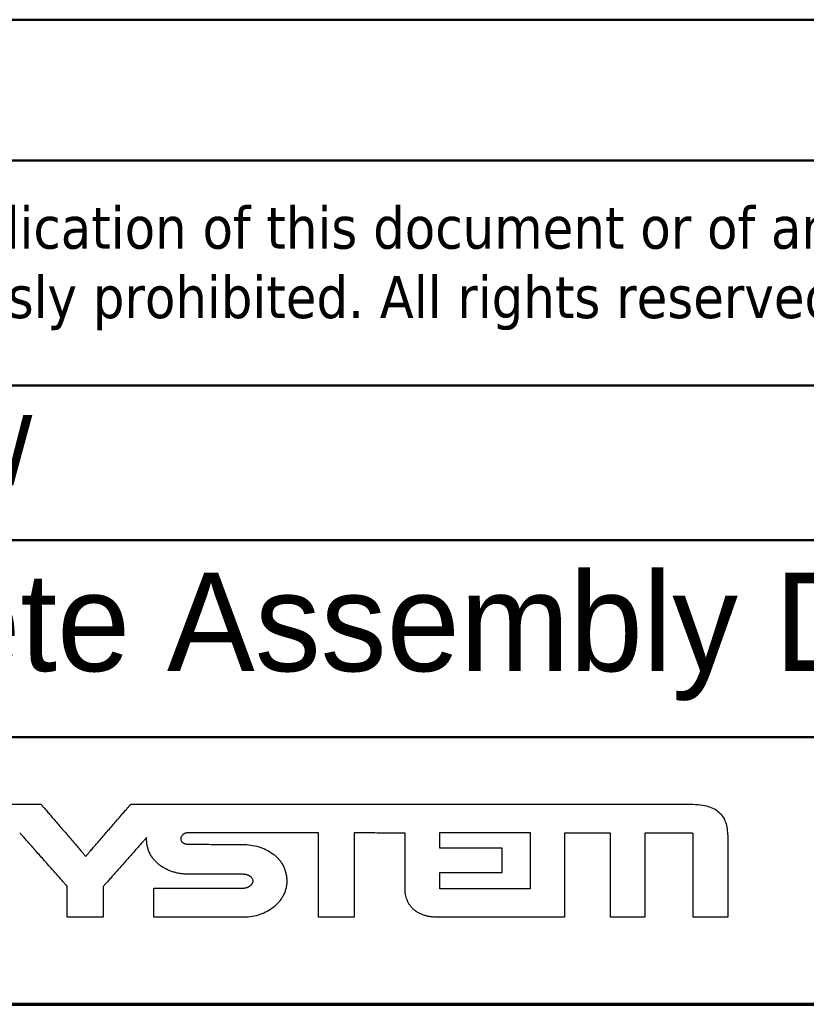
# Model space of a CAD drawing. Header units: millimetres. Extents: x -8 to 1688, y -8 to 1196.
# Tile 7 of 12: x 1272 to 1384, y 32 to 172. Entities that reach past the tile are written whole.
import ezdxf
from ezdxf.enums import TextEntityAlignment as Align

# ---------------------------------------------------------------- set-up
doc = ezdxf.new("R2010")
doc.units = ezdxf.units.MM
doc.header["$LTSCALE"] = 4
for name, color, linetype, lineweight in [('Bordo (ISO)', 7, 'Continuous', 70), ('Geometria schizzo (ISO)', 7, 'Continuous', 25), ('Titolo (ISO)', 7, 'Continuous', 50)]:
    doc.layers.add(name, color=color, linetype=linetype, lineweight=lineweight)
doc.styles.add('Stile testo106', font='tahoma.ttf')
doc.styles.add('Stile testo39', font='tahoma.ttf')
doc.styles.add('Stile testo96', font='txt')
doc.styles.add('Stile testo97', font='txt')
doc.styles.add('Testo nota (ISO)', font='tahoma.ttf')

# ---------------------------------------------------------------- blocks, each defined once
blk = doc.blocks.new('Bordi adel')
at = {"layer": 'Bordo (ISO)'}
blk.add_line((8, 8), (412, 8), dxfattribs=at)
blk = doc.blocks.new('Cartigli ADEL system')
at = {"layer": 'Geometria schizzo (ISO)'}
for p, q in [((143.432, 99.447), (143.432, 99.967)), ((143.474, 99.997), (146.641, 99.997)), ((146.641, 99.997), (146.641, 97.991)), ((145.644, 99.447), (143.432, 99.447)), ((145.644, 98.58), (145.644, 99.447)), ((143.433, 98.58), (145.644, 98.58)), ((146.641, 97.991), (143.548, 97.991))]:
    blk.add_line(p, q, dxfattribs=at)
for points, knots in [([(127.616, 101.004), (127.617, 101.004), (127.623, 101.004), (127.635, 101.004), (127.655, 101.004), (127.682, 101.004), (127.716, 101.004), (127.755, 101.004), (127.8, 101.004), (127.87, 101.004), (127.966, 101.004), (128.137, 101.004), (128.362, 101.004), (128.586, 101.004), (128.757, 101.004), (128.854, 101.004), (128.923, 101.004), (128.968, 101.004), (129.008, 101.004), (129.041, 101.004), (129.068, 101.004), (129.088, 101.004), (129.101, 101.004), (129.106, 101.004), (129.108, 101.004)], [-0.149167, -0.149167, -0.149167, -0.149167, -0.1487391, -0.1474918, -0.1454797, -0.1427575, -0.1393798, -0.1354011, -0.1308762, -0.1258597, -0.1145702, -0.1019697, -0.0745835, -0.0471974, -0.0345968, -0.0233074, -0.0182908, -0.0137659, -0.0097873, -0.0064095, -0.0036873, -0.0016752, -0.0004279, 0, 0, 0, 0]), ([(129.108, 101.004), (129.108, 101.004), (129.108, 101.004), (129.11, 101.004), (129.112, 101.004), (129.114, 101.004), (129.118, 101.004), (129.122, 101.004), (129.127, 101.004), (129.134, 101.004), (129.144, 101.004), (129.162, 101.004), (129.185, 101.004), (129.209, 101.004), (129.227, 101.004), (129.237, 101.004), (129.244, 101.004), (129.249, 101.004), (129.253, 101.004), (129.256, 101.004), (129.259, 101.004), (129.261, 101.004), (129.263, 101.004), (129.263, 101.004), (129.263, 101.004)], [-0.01558542, -0.01558542, -0.01558542, -0.01558542, -0.01554072, -0.01541039, -0.01520016, -0.01491574, -0.01456282, -0.01414712, -0.01367435, -0.0131502, -0.01197064, -0.0106541, -0.00779271, -0.00493133, -0.00361478, -0.00243522, -0.00191108, -0.0014383, -0.0010226, -0.00066969, -0.00038526, -0.00017503, -0.00004471, 0, 0, 0, 0]), ([(129.263, 101.004), (129.265, 101.002), (129.271, 100.995), (129.284, 100.98), (129.305, 100.955), (129.334, 100.922), (129.37, 100.88), (129.412, 100.831), (129.461, 100.775), (129.535, 100.689), (129.638, 100.569), (129.82, 100.357), (130.06, 100.078), (130.3, 99.799), (130.483, 99.587), (130.586, 99.467), (130.66, 99.381), (130.708, 99.325), (130.75, 99.276), (130.786, 99.234), (130.815, 99.201), (130.836, 99.176), (130.849, 99.161), (130.855, 99.154), (130.857, 99.152)], [-0.2443164, -0.2443164, -0.2443164, -0.2443164, -0.2436156, -0.2415726, -0.2382771, -0.2338185, -0.2282861, -0.2217696, -0.2143584, -0.206142, -0.1876512, -0.1670132, -0.1221582, -0.0773032, -0.0566652, -0.0381744, -0.029958, -0.0225468, -0.0160303, -0.010498, -0.0060393, -0.0027438, -0.0007009, 0, 0, 0, 0]), ([(130.857, 99.152), (130.859, 99.154), (130.865, 99.161), (130.878, 99.176), (130.899, 99.201), (130.928, 99.234), (130.964, 99.276), (131.007, 99.325), (131.055, 99.381), (131.13, 99.467), (131.233, 99.587), (131.417, 99.799), (131.658, 100.078), (131.899, 100.357), (132.083, 100.569), (132.186, 100.689), (132.261, 100.775), (132.309, 100.831), (132.352, 100.88), (132.388, 100.922), (132.417, 100.955), (132.439, 100.98), (132.452, 100.995), (132.458, 101.002), (132.459, 101.004)], [-0.2448854, -0.2448854, -0.2448854, -0.2448854, -0.2441829, -0.2421352, -0.238832, -0.2343629, -0.2288177, -0.2222861, -0.2148576, -0.206622, -0.1880882, -0.1674021, -0.1224427, -0.0774833, -0.0567971, -0.0382633, -0.0300278, -0.0225993, -0.0160676, -0.0105224, -0.0060534, -0.0027502, -0.0007025, 0, 0, 0, 0]), ([(132.459, 101.004), (132.464, 101.004), (132.482, 101.004), (132.523, 101.004), (132.588, 101.004), (132.677, 101.004), (132.788, 101.004), (132.918, 101.004), (133.066, 101.004), (133.295, 101.004), (133.612, 101.004), (134.174, 101.004), (134.913, 101.004), (135.651, 101.004), (136.214, 101.004), (136.531, 101.004), (136.759, 101.004), (136.907, 101.004), (137.038, 101.004), (137.148, 101.004), (137.237, 101.004), (137.303, 101.004), (137.343, 101.004), (137.361, 101.004), (137.366, 101.004)], [-0.4906746, -0.4906746, -0.4906746, -0.4906746, -0.4892671, -0.4851641, -0.4785455, -0.469591, -0.4584801, -0.4453927, -0.4305083, -0.4140067, -0.3768707, -0.3354221, -0.2453373, -0.1552525, -0.1138039, -0.0766679, -0.0601663, -0.045282, -0.0321945, -0.0210837, -0.0121291, -0.0055105, -0.0014076, 0, 0, 0, 0]), ([(137.366, 101.004), (137.38, 101.004), (137.436, 101.004), (137.56, 101.004), (137.76, 101.004), (138.032, 101.004), (138.369, 101.004), (138.935, 101.004), (139.765, 101.004), (140.885, 101.004), (142.601, 101.004), (144.857, 101.004), (147.112, 101.004), (148.829, 101.004), (149.948, 101.004), (150.778, 101.004), (151.344, 101.004), (151.681, 101.004), (151.953, 101.004), (152.153, 101.004), (152.277, 101.004), (152.449, 101.004), (152.678, 100.994), (152.971, 100.935), (153.208, 100.836), (153.392, 100.695), (153.524, 100.517), (153.644, 100.225), (153.655, 99.982), (153.663, 99.813)], [-1.703172, -1.703172, -1.703172, -1.703172, -1.698874, -1.686347, -1.66614, -1.6388, -1.604877, -1.564919, -1.469093, -1.355711, -1.229162, -0.954119, -0.679077, -0.552528, -0.439146, -0.34332, -0.303362, -0.269439, -0.242099, -0.221891, -0.209364, -0.205067, -0.170133, -0.140863, -0.115917, -0.093655, -0.07228, -0.050187, 0, 0, 0, 0]), ([(130.197, 98.084), (130.195, 98.086), (130.189, 98.093), (130.175, 98.109), (130.153, 98.135), (130.122, 98.169), (130.084, 98.212), (130.039, 98.263), (129.988, 98.32), (129.91, 98.409), (129.801, 98.532), (129.608, 98.751), (129.354, 99.038), (129.1, 99.325), (128.907, 99.544), (128.798, 99.667), (128.719, 99.756), (128.668, 99.813), (128.624, 99.864), (128.586, 99.907), (128.555, 99.942), (128.533, 99.967), (128.519, 99.983), (128.512, 99.99), (128.511, 99.992)], [-0.2545855, -0.2545855, -0.2545855, -0.2545855, -0.2538552, -0.2517264, -0.2482924, -0.2436463, -0.2378815, -0.2310911, -0.2233683, -0.2148065, -0.1955386, -0.1740331, -0.1272928, -0.0805524, -0.0590469, -0.039779, -0.0312172, -0.0234945, -0.0167041, -0.0109392, -0.0062932, -0.0028591, -0.0007303, 0, 0, 0, 0]), ([(133.017, 99.819), (133.015, 99.817), (133.009, 99.811), (132.997, 99.797), (132.976, 99.773), (132.948, 99.742), (132.913, 99.702), (132.872, 99.656), (132.825, 99.603), (132.754, 99.522), (132.654, 99.409), (132.477, 99.209), (132.244, 98.947), (132.012, 98.684), (131.835, 98.484), (131.735, 98.371), (131.663, 98.29), (131.616, 98.237), (131.575, 98.191), (131.54, 98.152), (131.512, 98.12), (131.492, 98.097), (131.479, 98.082), (131.473, 98.076), (131.472, 98.074)], [-0.2330608, -0.2330608, -0.2330608, -0.2330608, -0.2323923, -0.2304435, -0.2272998, -0.2230465, -0.2177691, -0.2115528, -0.204483, -0.1966451, -0.1790062, -0.1593189, -0.1165304, -0.0737419, -0.0540546, -0.0364158, -0.0285778, -0.0215081, -0.0152918, -0.0100143, -0.0057611, -0.0026174, -0.0006686, 0, 0, 0, 0]), ([(133.016, 99.78), (133.016, 99.781), (133.016, 99.781), (133.016, 99.781), (133.016, 99.781), (133.016, 99.782), (133.016, 99.783), (133.016, 99.784), (133.016, 99.785), (133.016, 99.787), (133.016, 99.79), (133.016, 99.794), (133.016, 99.8), (133.016, 99.806), (133.016, 99.81), (133.016, 99.813), (133.017, 99.814), (133.017, 99.815), (133.017, 99.817), (133.017, 99.817), (133.017, 99.818), (133.017, 99.819), (133.017, 99.819), (133.017, 99.819), (133.017, 99.819)], [-0.003863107, -0.003863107, -0.003863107, -0.003863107, -0.003852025, -0.003819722, -0.003767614, -0.003697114, -0.003609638, -0.0035066, -0.003389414, -0.003259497, -0.002967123, -0.002640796, -0.001931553, -0.001222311, -0.000895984, -0.00060361, -0.000473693, -0.000356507, -0.000253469, -0.000165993, -0.000095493, -0.000043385, -0.000011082, 0, 0, 0, 0]), ([(134.522, 98.513), (134.476, 98.514), (134.383, 98.516), (134.244, 98.532), (134.107, 98.557), (133.974, 98.592), (133.844, 98.637), (133.719, 98.692), (133.601, 98.757), (133.49, 98.831), (133.388, 98.916), (133.295, 99.011), (133.213, 99.115), (133.144, 99.229), (133.088, 99.353), (133.047, 99.487), (133.021, 99.631), (133.018, 99.73), (133.016, 99.78)], [-0.2198131, -0.2198131, -0.2198131, -0.2198131, -0.2058869, -0.1919501, -0.178044, -0.1642064, -0.1504692, -0.1368556, -0.123377, -0.1100293, -0.0967895, -0.0836122, -0.0704263, -0.0571334, -0.0436068, -0.0296942, -0.0152217, 0, 0, 0, 0]), ([(134.529, 99.992), (134.516, 99.992), (134.492, 99.991), (134.456, 99.987), (134.423, 99.98), (134.393, 99.97), (134.366, 99.959), (134.341, 99.946), (134.319, 99.931), (134.3, 99.915), (134.283, 99.898), (134.264, 99.875), (134.246, 99.844), (134.233, 99.807), (134.228, 99.772), (134.232, 99.74), (134.243, 99.71), (134.259, 99.684), (134.276, 99.664), (134.292, 99.649), (134.311, 99.635), (134.333, 99.622), (134.359, 99.61), (134.387, 99.6), (134.419, 99.591), (134.455, 99.585), (134.494, 99.581), (134.522, 99.58), (134.536, 99.58)], [-0.08103445, -0.08103445, -0.08103445, -0.08103445, -0.07720865, -0.07364449, -0.07031416, -0.06719126, -0.06425121, -0.06147176, -0.05883337, -0.05631954, -0.05391702, -0.05161583, -0.04729848, -0.04333923, -0.03974517, -0.03701043, -0.03379157, -0.03009523, -0.02804916, -0.02585522, -0.0234944, -0.0209436, -0.01817622, -0.01516282, -0.01187191, -0.00827049, -0.00432466, 0, 0, 0, 0]), ([(137.409, 99.986), (137.406, 99.986), (137.395, 99.986), (137.372, 99.986), (137.333, 99.986), (137.281, 99.986), (137.216, 99.987), (137.14, 99.987), (137.053, 99.987), (136.919, 99.987), (136.733, 99.988), (136.403, 99.988), (135.969, 99.989), (135.535, 99.99), (135.205, 99.99), (135.019, 99.991), (134.885, 99.991), (134.798, 99.991), (134.722, 99.991), (134.657, 99.992), (134.605, 99.992), (134.566, 99.992), (134.542, 99.992), (134.532, 99.992), (134.529, 99.992)], [-0.2880015, -0.2880015, -0.2880015, -0.2880015, -0.2871753, -0.2847671, -0.2808823, -0.2756264, -0.2691049, -0.2614232, -0.2526869, -0.2430013, -0.2212043, -0.196876, -0.1440007, -0.0911255, -0.0667972, -0.0450002, -0.0353146, -0.0265783, -0.0188966, -0.0123751, -0.0071192, -0.0032344, -0.0008262, 0, 0, 0, 0]), ([(139.123, 99.986), (139.121, 99.986), (139.115, 99.986), (139.101, 99.986), (139.078, 99.986), (139.047, 99.986), (139.008, 99.986), (138.962, 99.986), (138.911, 99.986), (138.831, 99.986), (138.72, 99.986), (138.524, 99.986), (138.266, 99.986), (138.008, 99.986), (137.811, 99.986), (137.701, 99.986), (137.621, 99.986), (137.569, 99.986), (137.524, 99.986), (137.485, 99.986), (137.454, 99.986), (137.431, 99.986), (137.417, 99.986), (137.411, 99.986), (137.409, 99.986)], [-0.171381, -0.171381, -0.171381, -0.171381, -0.1708894, -0.1694563, -0.1671446, -0.164017, -0.1601362, -0.1555651, -0.1503663, -0.1446027, -0.131632, -0.117155, -0.0856905, -0.054226, -0.039749, -0.0267783, -0.0210147, -0.0158159, -0.0112448, -0.007364, -0.0042364, -0.0019247, -0.0004916, 0, 0, 0, 0]), ([(139.123, 96.985), (139.123, 96.987), (139.123, 96.999), (139.123, 97.023), (139.123, 97.064), (139.123, 97.118), (139.123, 97.186), (139.123, 97.265), (139.123, 97.356), (139.123, 97.496), (139.123, 97.69), (139.123, 98.033), (139.123, 98.485), (139.123, 98.937), (139.123, 99.281), (139.123, 99.475), (139.123, 99.615), (139.123, 99.706), (139.123, 99.785), (139.123, 99.853), (139.123, 99.907), (139.123, 99.947), (139.123, 99.972), (139.123, 99.983), (139.123, 99.986)], [-0.3001661, -0.3001661, -0.3001661, -0.3001661, -0.299305, -0.2967951, -0.2927462, -0.2872683, -0.2804713, -0.2724652, -0.2633598, -0.2532651, -0.2305475, -0.2051916, -0.150083, -0.0949744, -0.0696186, -0.0469009, -0.0368063, -0.0277009, -0.0196947, -0.0128978, -0.0074199, -0.003371, -0.0008611, 0, 0, 0, 0]), ([(140.391, 99.986), (140.391, 99.983), (140.391, 99.972), (140.391, 99.947), (140.391, 99.907), (140.391, 99.853), (140.391, 99.785), (140.391, 99.706), (140.391, 99.615), (140.391, 99.475), (140.391, 99.281), (140.391, 98.937), (140.391, 98.485), (140.391, 98.033), (140.391, 97.69), (140.391, 97.496), (140.391, 97.356), (140.391, 97.265), (140.391, 97.186), (140.391, 97.118), (140.391, 97.064), (140.391, 97.023), (140.391, 96.999), (140.391, 96.987), (140.391, 96.985)], [-0.3001661, -0.3001661, -0.3001661, -0.3001661, -0.299305, -0.2967951, -0.2927462, -0.2872683, -0.2804713, -0.2724652, -0.2633598, -0.2532651, -0.2305475, -0.2051916, -0.150083, -0.0949744, -0.0696186, -0.0469009, -0.0368063, -0.0277009, -0.0196947, -0.0128978, -0.0074199, -0.003371, -0.0008611, 0, 0, 0, 0]), ([(142.198, 99.973), (142.197, 99.973), (142.19, 99.973), (142.175, 99.973), (142.151, 99.973), (142.118, 99.973), (142.077, 99.974), (142.029, 99.974), (141.975, 99.975), (141.891, 99.975), (141.774, 99.976), (141.567, 99.978), (141.295, 99.98), (141.022, 99.982), (140.815, 99.983), (140.698, 99.984), (140.614, 99.985), (140.56, 99.985), (140.512, 99.985), (140.471, 99.986), (140.438, 99.986), (140.414, 99.986), (140.399, 99.986), (140.392, 99.986), (140.391, 99.986)], [-0.180776, -0.180776, -0.180776, -0.180776, -0.1802574, -0.1787458, -0.1763074, -0.1730083, -0.1689148, -0.1640931, -0.1586093, -0.1525298, -0.138848, -0.1235773, -0.090388, -0.0571987, -0.041928, -0.0282463, -0.0221667, -0.0166829, -0.0118612, -0.0077677, -0.0044686, -0.0020302, -0.0005186, 0, 0, 0, 0]), ([(142.198, 98.016), (142.198, 98.018), (142.198, 98.025), (142.198, 98.041), (142.198, 98.067), (142.198, 98.103), (142.198, 98.147), (142.198, 98.199), (142.198, 98.258), (142.198, 98.349), (142.198, 98.475), (142.198, 98.7), (142.198, 98.994), (142.198, 99.289), (142.198, 99.513), (142.198, 99.64), (142.198, 99.731), (142.198, 99.79), (142.198, 99.842), (142.198, 99.886), (142.198, 99.921), (142.198, 99.948), (142.198, 99.964), (142.198, 99.971), (142.198, 99.973)], [-0.1957158, -0.1957158, -0.1957158, -0.1957158, -0.1951543, -0.1935178, -0.1908778, -0.1873061, -0.1828743, -0.1776541, -0.1717172, -0.1651352, -0.1503227, -0.1337901, -0.0978579, -0.0619257, -0.0453931, -0.0305806, -0.0239986, -0.0180617, -0.0128415, -0.0084097, -0.0048379, -0.002198, -0.0005614, 0, 0, 0, 0]), ([(143.432, 99.967), (143.432, 99.969), (143.432, 99.971), (143.433, 99.974), (143.433, 99.977), (143.433, 99.98), (143.433, 99.983), (143.433, 99.985), (143.434, 99.988), (143.434, 99.99), (143.434, 99.992), (143.435, 99.994), (143.435, 99.995), (143.435, 99.997), (143.435, 99.998), (143.436, 99.999), (143.436, 100), (143.436, 100.001), (143.436, 100.001)], [-0.003382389, -0.003382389, -0.003382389, -0.003382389, -0.003029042, -0.002696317, -0.002383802, -0.0020911, -0.001817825, -0.001563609, -0.001328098, -0.001110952, -0.00091185, -0.000730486, -0.000566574, -0.000419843, -0.000290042, -0.000176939, -0.000080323, 0, 0, 0, 0]), ([(143.436, 100.001), (143.437, 100.001), (143.437, 100.001), (143.438, 100.001), (143.439, 100.001), (143.44, 100.001), (143.441, 100.001), (143.443, 100), (143.445, 100), (143.446, 100), (143.449, 99.999), (143.451, 99.999), (143.454, 99.998), (143.457, 99.998), (143.461, 99.998), (143.464, 99.998), (143.467, 99.997), (143.469, 99.997), (143.471, 99.997), (143.473, 99.997), (143.474, 99.997)], [-0.003782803, -0.003782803, -0.003782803, -0.003782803, -0.003694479, -0.003603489, -0.003504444, -0.003393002, -0.003265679, -0.003119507, -0.002951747, -0.00275971, -0.002540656, -0.002291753, -0.002010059, -0.001692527, -0.001336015, -0.000937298, -0.000721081, -0.000493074, -0.000252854, 0, 0, 0, 0]), ([(147.861, 99.975), (147.861, 99.972), (147.861, 99.961), (147.861, 99.937), (147.861, 99.897), (147.861, 99.842), (147.861, 99.775), (147.861, 99.696), (147.861, 99.605), (147.861, 99.466), (147.861, 99.273), (147.861, 98.93), (147.861, 98.48), (147.861, 98.03), (147.861, 97.687), (147.861, 97.494), (147.861, 97.355), (147.861, 97.264), (147.861, 97.185), (147.861, 97.117), (147.861, 97.063), (147.861, 97.023), (147.861, 96.999), (147.861, 96.987), (147.861, 96.985)], [-0.2990696, -0.2990696, -0.2990696, -0.2990696, -0.2982117, -0.2957109, -0.2916768, -0.2862189, -0.2794468, -0.2714699, -0.2623978, -0.25234, -0.2297053, -0.2044421, -0.1495348, -0.0946275, -0.0693643, -0.0467296, -0.0366718, -0.0275997, -0.0196228, -0.0128506, -0.0073928, -0.0033587, -0.0008579, 0, 0, 0, 0]), ([(149.426, 99.975), (149.424, 99.975), (149.418, 99.975), (149.406, 99.975), (149.385, 99.975), (149.356, 99.975), (149.321, 99.975), (149.28, 99.975), (149.232, 99.975), (149.159, 99.975), (149.058, 99.975), (148.879, 99.975), (148.644, 99.975), (148.408, 99.975), (148.229, 99.975), (148.128, 99.975), (148.055, 99.975), (148.008, 99.975), (147.966, 99.975), (147.931, 99.975), (147.903, 99.975), (147.882, 99.975), (147.869, 99.975), (147.863, 99.975), (147.861, 99.975)], [-0.1564408, -0.1564408, -0.1564408, -0.1564408, -0.1559921, -0.1546839, -0.1525737, -0.1497188, -0.1461763, -0.1420037, -0.1372581, -0.131997, -0.120157, -0.106942, -0.0782204, -0.0494989, -0.0362839, -0.0244439, -0.0191827, -0.0144372, -0.0102645, -0.0067221, -0.0038671, -0.0017569, -0.0004488, 0, 0, 0, 0]), ([(149.494, 99.972), (149.491, 99.972), (149.487, 99.973), (149.48, 99.973), (149.472, 99.974), (149.464, 99.974), (149.455, 99.975), (149.446, 99.975), (149.436, 99.975), (149.429, 99.975), (149.426, 99.975)], [-0.006788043, -0.006788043, -0.006788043, -0.006788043, -0.00613124, -0.005422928, -0.004661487, -0.003845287, -0.00297269, -0.002042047, -0.001051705, 0, 0, 0, 0]), ([(149.494, 96.985), (149.494, 96.987), (149.494, 96.999), (149.494, 97.023), (149.494, 97.063), (149.494, 97.117), (149.494, 97.185), (149.494, 97.264), (149.494, 97.354), (149.494, 97.493), (149.494, 97.686), (149.494, 98.029), (149.494, 98.478), (149.494, 98.928), (149.494, 99.27), (149.494, 99.463), (149.494, 99.602), (149.494, 99.693), (149.494, 99.772), (149.494, 99.839), (149.494, 99.894), (149.494, 99.933), (149.494, 99.958), (149.494, 99.969), (149.494, 99.972)], [-0.2987537, -0.2987537, -0.2987537, -0.2987537, -0.2978967, -0.2953986, -0.2913688, -0.2859167, -0.2791517, -0.2711832, -0.2621207, -0.2520735, -0.2294627, -0.2042262, -0.1493769, -0.0945275, -0.069291, -0.0466803, -0.0366331, -0.0275705, -0.0196021, -0.0128371, -0.007385, -0.0033551, -0.000857, 0, 0, 0, 0]), ([(150.715, 99.975), (150.715, 99.972), (150.715, 99.961), (150.715, 99.937), (150.715, 99.897), (150.715, 99.842), (150.715, 99.775), (150.715, 99.696), (150.715, 99.605), (150.715, 99.466), (150.715, 99.273), (150.715, 98.93), (150.715, 98.48), (150.715, 98.03), (150.715, 97.687), (150.715, 97.494), (150.715, 97.355), (150.715, 97.264), (150.715, 97.185), (150.715, 97.117), (150.715, 97.063), (150.715, 97.023), (150.715, 96.999), (150.715, 96.987), (150.715, 96.985)], [-0.2990696, -0.2990696, -0.2990696, -0.2990696, -0.2982117, -0.2957109, -0.2916768, -0.2862189, -0.2794468, -0.2714699, -0.2623978, -0.25234, -0.2297053, -0.2044421, -0.1495348, -0.0946275, -0.0693643, -0.0467296, -0.0366718, -0.0275997, -0.0196228, -0.0128506, -0.0073928, -0.0033587, -0.0008579, 0, 0, 0, 0]), ([(152.3, 99.975), (152.298, 99.975), (152.292, 99.975), (152.279, 99.975), (152.258, 99.975), (152.229, 99.975), (152.193, 99.975), (152.151, 99.975), (152.104, 99.975), (152.03, 99.975), (151.927, 99.975), (151.746, 99.975), (151.507, 99.975), (151.269, 99.975), (151.087, 99.975), (150.985, 99.975), (150.911, 99.975), (150.863, 99.975), (150.821, 99.975), (150.785, 99.975), (150.757, 99.975), (150.735, 99.975), (150.722, 99.975), (150.716, 99.975), (150.715, 99.975)], [-0.1584759, -0.1584759, -0.1584759, -0.1584759, -0.1580213, -0.1566961, -0.1545585, -0.1516664, -0.1480778, -0.1438509, -0.1390436, -0.133714, -0.12172, -0.1083331, -0.0792379, -0.0501428, -0.0367559, -0.0247619, -0.0194323, -0.014625, -0.010398, -0.0068095, -0.0039174, -0.0017798, -0.0004546, 0, 0, 0, 0]), ([(152.425, 99.965), (152.421, 99.966), (152.414, 99.967), (152.405, 99.969), (152.397, 99.97), (152.39, 99.971), (152.383, 99.972), (152.375, 99.972), (152.368, 99.973), (152.359, 99.974), (152.35, 99.974), (152.341, 99.974), (152.331, 99.975), (152.321, 99.975), (152.311, 99.975), (152.303, 99.975), (152.3, 99.975)], [-0.01255916, -0.01255916, -0.01255916, -0.01255916, -0.011541, -0.01038275, -0.00974834, -0.00907563, -0.00836353, -0.00761093, -0.00681674, -0.00597984, -0.00509915, -0.00417356, -0.00320195, -0.00218323, -0.00111628, 0, 0, 0, 0]), ([(152.436, 99.912), (152.436, 99.914), (152.436, 99.916), (152.436, 99.92), (152.436, 99.923), (152.436, 99.926), (152.435, 99.929), (152.435, 99.932), (152.435, 99.935), (152.434, 99.938), (152.434, 99.942), (152.433, 99.946), (152.432, 99.949), (152.431, 99.952), (152.43, 99.955), (152.429, 99.957), (152.428, 99.959), (152.427, 99.961), (152.426, 99.962), (152.426, 99.963), (152.425, 99.964), (152.425, 99.965), (152.425, 99.965)], [-0.005468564, -0.005468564, -0.005468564, -0.005468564, -0.005091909, -0.004734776, -0.004396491, -0.00407638, -0.003773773, -0.003488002, -0.003218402, -0.002964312, -0.002500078, -0.002090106, -0.001729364, -0.001413, -0.001136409, -0.000895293, -0.000685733, -0.000504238, -0.000347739, -0.00021348, -0.000098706, 0, 0, 0, 0]), ([(152.436, 96.985), (152.436, 96.987), (152.436, 96.998), (152.436, 97.022), (152.436, 97.062), (152.436, 97.115), (152.436, 97.181), (152.436, 97.258), (152.436, 97.347), (152.436, 97.483), (152.436, 97.672), (152.436, 98.008), (152.436, 98.448), (152.436, 98.889), (152.436, 99.225), (152.436, 99.414), (152.436, 99.55), (152.436, 99.639), (152.436, 99.716), (152.436, 99.782), (152.436, 99.835), (152.436, 99.875), (152.436, 99.899), (152.436, 99.91), (152.436, 99.912)], [-0.292784, -0.292784, -0.292784, -0.292784, -0.2919441, -0.2894959, -0.2855466, -0.2802034, -0.2735736, -0.2657644, -0.2568829, -0.2470365, -0.2248775, -0.2001453, -0.146392, -0.0926387, -0.0679064, -0.0457475, -0.0359011, -0.0270196, -0.0192104, -0.0125806, -0.0072374, -0.0032881, -0.0008399, 0, 0, 0, 0]), ([(153.663, 99.813), (153.663, 99.811), (153.663, 99.8), (153.663, 99.777), (153.663, 99.739), (153.663, 99.688), (153.663, 99.624), (153.663, 99.549), (153.663, 99.463), (153.663, 99.332), (153.663, 99.149), (153.663, 98.825), (153.663, 98.399), (153.663, 97.973), (153.663, 97.649), (153.663, 97.466), (153.663, 97.335), (153.663, 97.249), (153.663, 97.174), (153.663, 97.11), (153.663, 97.059), (153.663, 97.021), (153.663, 96.998), (153.663, 96.987), (153.663, 96.985)], [-0.2828885, -0.2828885, -0.2828885, -0.2828885, -0.282077, -0.2797116, -0.2758958, -0.2707332, -0.2643274, -0.2567821, -0.2482009, -0.2386872, -0.2172772, -0.1933808, -0.1414443, -0.0895077, -0.0656114, -0.0442013, -0.0346877, -0.0261064, -0.0185611, -0.0121554, -0.0069928, -0.003177, -0.0008115, 0, 0, 0, 0]), ([(134.536, 99.58), (134.538, 99.58), (134.545, 99.58), (134.561, 99.58), (134.586, 99.58), (134.62, 99.58), (134.663, 99.58), (134.714, 99.58), (134.771, 99.579), (134.86, 99.579), (134.982, 99.579), (135.2, 99.578), (135.486, 99.577), (135.772, 99.577), (135.99, 99.576), (136.113, 99.576), (136.201, 99.575), (136.259, 99.575), (136.309, 99.575), (136.352, 99.575), (136.387, 99.575), (136.412, 99.575), (136.428, 99.575), (136.435, 99.575), (136.437, 99.575)], [-0.1900491, -0.1900491, -0.1900491, -0.1900491, -0.1895039, -0.1879148, -0.1853513, -0.1818829, -0.1775795, -0.1725104, -0.1667454, -0.1603539, -0.1459703, -0.1299164, -0.0950246, -0.0601327, -0.0440788, -0.0296952, -0.0233038, -0.0175387, -0.0124697, -0.0081662, -0.0046979, -0.0021343, -0.0005452, 0, 0, 0, 0]), ([(136.437, 99.575), (136.533, 99.571), (136.725, 99.562), (137.005, 99.497), (137.27, 99.394), (137.47, 99.273), (137.612, 99.156), (137.708, 99.058), (137.792, 98.951), (137.864, 98.833), (137.922, 98.706), (137.964, 98.568), (137.991, 98.422), (137.999, 98.274), (137.991, 98.131), (137.966, 97.998), (137.926, 97.871), (137.872, 97.751), (137.805, 97.637), (137.698, 97.495), (137.536, 97.337), (137.306, 97.185), (137.047, 97.072), (136.768, 96.999), (136.574, 96.989), (136.477, 96.985)], [-0.4472316, -0.4472316, -0.4472316, -0.4472316, -0.4183787, -0.3896457, -0.3613193, -0.3335526, -0.319847, -0.3062209, -0.2926063, -0.2789072, -0.2649983, -0.2507273, -0.2359182, -0.2203775, -0.2065527, -0.1930792, -0.1798203, -0.1666603, -0.1535062, -0.140287, -0.1135025, -0.0860636, -0.0579519, -0.0292391, 0, 0, 0, 0]), ([(136.429, 98.513), (136.428, 98.513), (136.42, 98.513), (136.405, 98.513), (136.379, 98.513), (136.345, 98.513), (136.302, 98.513), (136.251, 98.513), (136.193, 98.513), (136.105, 98.513), (135.981, 98.513), (135.763, 98.513), (135.476, 98.513), (135.189, 98.513), (134.97, 98.513), (134.847, 98.513), (134.758, 98.513), (134.7, 98.513), (134.65, 98.513), (134.607, 98.513), (134.572, 98.513), (134.547, 98.513), (134.531, 98.513), (134.524, 98.513), (134.522, 98.513)], [-0.1907252, -0.1907252, -0.1907252, -0.1907252, -0.190178, -0.1885832, -0.1860106, -0.1825299, -0.1782112, -0.1731241, -0.1673385, -0.1609244, -0.1464896, -0.1303785, -0.0953626, -0.0603466, -0.0442356, -0.0298008, -0.0233866, -0.0176011, -0.012514, -0.0081952, -0.0047146, -0.0021419, -0.0005471, 0, 0, 0, 0]), ([(136.416, 98.019), (136.432, 98.019), (136.463, 98.02), (136.508, 98.026), (136.549, 98.034), (136.588, 98.046), (136.623, 98.06), (136.655, 98.076), (136.683, 98.094), (136.709, 98.114), (136.731, 98.134), (136.751, 98.155), (136.767, 98.176), (136.78, 98.198), (136.79, 98.218), (136.798, 98.238), (136.802, 98.256), (136.804, 98.28), (136.799, 98.31), (136.784, 98.348), (136.763, 98.38), (136.74, 98.405), (136.72, 98.423), (136.696, 98.441), (136.669, 98.458), (136.638, 98.473), (136.603, 98.486), (136.565, 98.497), (136.524, 98.505), (136.478, 98.511), (136.446, 98.512), (136.429, 98.513)], [-0.09901195, -0.09901195, -0.09901195, -0.09901195, -0.09419976, -0.08968987, -0.08545172, -0.08145839, -0.07768698, -0.07411898, -0.07074044, -0.06754194, -0.06451843, -0.06166885, -0.05899563, -0.05650399, -0.05420101, -0.05209438, -0.05019051, -0.04849155, -0.04507472, -0.04102626, -0.03634351, -0.03375024, -0.03097861, -0.02801464, -0.02484066, -0.02143549, -0.01777473, -0.01383121, -0.00957542, -0.00497597, 0, 0, 0, 0]), ([(143.436, 98.001), (143.436, 98.001), (143.436, 98.003), (143.436, 98.008), (143.436, 98.016), (143.436, 98.026), (143.436, 98.039), (143.436, 98.055), (143.435, 98.072), (143.435, 98.099), (143.435, 98.137), (143.435, 98.203), (143.435, 98.29), (143.434, 98.377), (143.434, 98.444), (143.434, 98.481), (143.434, 98.508), (143.434, 98.526), (143.434, 98.541), (143.434, 98.554), (143.434, 98.564), (143.433, 98.572), (143.433, 98.577), (143.433, 98.579), (143.433, 98.58)], [-0.05792014, -0.05792014, -0.05792014, -0.05792014, -0.05775398, -0.05726967, -0.05648839, -0.05543138, -0.05411983, -0.05257497, -0.05081799, -0.04887011, -0.04448651, -0.03959384, -0.02896007, -0.01832629, -0.01343363, -0.00905002, -0.00710215, -0.00534517, -0.0038003, -0.00248876, -0.00143174, -0.00065047, -0.00016615, 0, 0, 0, 0]), ([(130.197, 96.985), (130.197, 96.986), (130.197, 96.99), (130.197, 96.999), (130.197, 97.013), (130.197, 97.033), (130.197, 97.058), (130.197, 97.087), (130.197, 97.121), (130.197, 97.172), (130.197, 97.243), (130.197, 97.369), (130.197, 97.534), (130.197, 97.7), (130.197, 97.826), (130.197, 97.897), (130.197, 97.948), (130.197, 97.982), (130.197, 98.011), (130.197, 98.036), (130.197, 98.055), (130.197, 98.07), (130.197, 98.079), (130.197, 98.083), (130.197, 98.084)], [-0.1099824, -0.1099824, -0.1099824, -0.1099824, -0.1096669, -0.1087472, -0.1072637, -0.1052566, -0.1027661, -0.0998326, -0.0964964, -0.0927976, -0.0844738, -0.0751833, -0.0549912, -0.0347991, -0.0255086, -0.0171847, -0.013486, -0.0101497, -0.0072163, -0.0047258, -0.0027187, -0.0012352, -0.0003155, 0, 0, 0, 0]), ([(131.472, 98.074), (131.472, 98.073), (131.472, 98.069), (131.472, 98.06), (131.472, 98.045), (131.472, 98.026), (131.472, 98.001), (131.472, 97.972), (131.472, 97.939), (131.472, 97.889), (131.472, 97.818), (131.472, 97.693), (131.472, 97.529), (131.472, 97.365), (131.472, 97.24), (131.472, 97.17), (131.472, 97.119), (131.472, 97.086), (131.472, 97.058), (131.472, 97.033), (131.472, 97.013), (131.472, 96.999), (131.472, 96.99), (131.472, 96.986), (131.472, 96.985)], [-0.1089581, -0.1089581, -0.1089581, -0.1089581, -0.1086455, -0.1077344, -0.1062647, -0.1042763, -0.101809, -0.0989029, -0.0955977, -0.0919334, -0.083687, -0.0744831, -0.054479, -0.034475, -0.025271, -0.0170247, -0.0133604, -0.0100552, -0.007149, -0.0046818, -0.0026934, -0.0012237, -0.0003126, 0, 0, 0, 0]), ([(133.281, 96.985), (133.281, 96.986), (133.281, 96.989), (133.281, 96.998), (133.281, 97.012), (133.281, 97.031), (133.281, 97.054), (133.281, 97.081), (133.281, 97.113), (133.281, 97.161), (133.281, 97.227), (133.281, 97.346), (133.281, 97.502), (133.281, 97.657), (133.281, 97.776), (133.281, 97.843), (133.281, 97.891), (133.281, 97.922), (133.281, 97.95), (133.281, 97.973), (133.281, 97.992), (133.281, 98.005), (133.281, 98.014), (133.281, 98.018), (133.281, 98.019)], [-0.103426, -0.103426, -0.103426, -0.103426, -0.1031293, -0.1022645, -0.1008694, -0.0989819, -0.09664, -0.0938813, -0.090744, -0.0872657, -0.0794381, -0.0707014, -0.051713, -0.0327246, -0.023988, -0.0161603, -0.0126821, -0.0095447, -0.0067861, -0.0044441, -0.0025566, -0.0011615, -0.0002967, 0, 0, 0, 0]), ([(133.281, 98.019), (133.284, 98.019), (133.295, 98.019), (133.321, 98.019), (133.363, 98.019), (133.42, 98.019), (133.491, 98.019), (133.574, 98.019), (133.669, 98.019), (133.814, 98.019), (134.017, 98.019), (134.376, 98.019), (134.848, 98.019), (135.32, 98.019), (135.679, 98.019), (135.882, 98.019), (136.028, 98.019), (136.123, 98.019), (136.206, 98.019), (136.276, 98.019), (136.333, 98.019), (136.375, 98.019), (136.401, 98.019), (136.413, 98.019), (136.416, 98.019)], [-0.3135089, -0.3135089, -0.3135089, -0.3135089, -0.3126095, -0.309988, -0.3057592, -0.3000378, -0.2929387, -0.2845767, -0.2750665, -0.2645231, -0.2407956, -0.2143127, -0.1567544, -0.0991962, -0.0727132, -0.0489858, -0.0384423, -0.0289322, -0.0205702, -0.0134711, -0.0077497, -0.0035209, -0.0008993, 0, 0, 0, 0]), ([(143.372, 96.985), (143.325, 96.985), (143.233, 96.987), (143.1, 97.002), (142.976, 97.026), (142.861, 97.058), (142.755, 97.1), (142.658, 97.149), (142.57, 97.207), (142.492, 97.272), (142.422, 97.344), (142.362, 97.423), (142.312, 97.508), (142.27, 97.599), (142.238, 97.696), (142.215, 97.799), (142.201, 97.906), (142.199, 97.979), (142.198, 98.016)], [-0.1769311, -0.1769311, -0.1769311, -0.1769311, -0.162741, -0.1493888, -0.1367987, -0.1248882, -0.1135685, -0.1027448, -0.0923168, -0.0821808, -0.0722321, -0.0623672, -0.0524876, -0.0425018, -0.0323273, -0.0218918, -0.0111333, 0, 0, 0, 0]), ([(143.548, 97.991), (143.545, 97.991), (143.539, 97.991), (143.529, 97.992), (143.52, 97.992), (143.512, 97.992), (143.504, 97.992), (143.496, 97.993), (143.488, 97.993), (143.481, 97.994), (143.474, 97.995), (143.466, 97.996), (143.456, 97.997), (143.446, 97.999), (143.439, 98), (143.436, 98.001)], [-0.01131929, -0.01131929, -0.01131929, -0.01131929, -0.01034177, -0.00940369, -0.00850431, -0.00764289, -0.00681869, -0.00603098, -0.00527902, -0.00456207, -0.00387941, -0.00323031, -0.00202991, -0.00095506, 0, 0, 0, 0]), ([(131.472, 96.985), (131.47, 96.985), (131.466, 96.985), (131.455, 96.985), (131.438, 96.985), (131.415, 96.985), (131.386, 96.985), (131.352, 96.985), (131.314, 96.985), (131.255, 96.985), (131.172, 96.985), (131.026, 96.985), (130.834, 96.985), (130.642, 96.985), (130.496, 96.985), (130.414, 96.985), (130.355, 96.985), (130.316, 96.985), (130.282, 96.985), (130.254, 96.985), (130.23, 96.985), (130.213, 96.985), (130.203, 96.985), (130.198, 96.985), (130.197, 96.985)], [-0.127472, -0.127472, -0.127472, -0.127472, -0.1271063, -0.1260404, -0.124321, -0.1219947, -0.1191082, -0.1157082, -0.1118414, -0.1075545, -0.097907, -0.0871391, -0.063736, -0.0403329, -0.029565, -0.0199175, -0.0156306, -0.0117638, -0.0083638, -0.0054773, -0.003151, -0.0014316, -0.0003657, 0, 0, 0, 0]), ([(136.477, 96.985), (136.474, 96.985), (136.462, 96.985), (136.435, 96.985), (136.393, 96.985), (136.335, 96.985), (136.263, 96.985), (136.178, 96.985), (136.081, 96.985), (135.933, 96.985), (135.726, 96.985), (135.36, 96.985), (134.879, 96.985), (134.398, 96.985), (134.031, 96.985), (133.825, 96.985), (133.676, 96.985), (133.58, 96.985), (133.495, 96.985), (133.423, 96.985), (133.365, 96.985), (133.322, 96.985), (133.296, 96.985), (133.284, 96.985), (133.281, 96.985)], [-0.3196185, -0.3196185, -0.3196185, -0.3196185, -0.3187016, -0.3160291, -0.3117178, -0.3058849, -0.2986475, -0.2901225, -0.280427, -0.2696781, -0.2454882, -0.2184892, -0.1598093, -0.1011293, -0.0741303, -0.0499404, -0.0391915, -0.029496, -0.0209711, -0.0137336, -0.0079007, -0.0035895, -0.0009169, 0, 0, 0, 0]), ([(140.391, 96.985), (140.389, 96.985), (140.385, 96.985), (140.374, 96.985), (140.357, 96.985), (140.334, 96.985), (140.306, 96.985), (140.272, 96.985), (140.234, 96.985), (140.175, 96.985), (140.093, 96.985), (139.948, 96.985), (139.757, 96.985), (139.566, 96.985), (139.421, 96.985), (139.339, 96.985), (139.28, 96.985), (139.241, 96.985), (139.208, 96.985), (139.179, 96.985), (139.156, 96.985), (139.139, 96.985), (139.129, 96.985), (139.124, 96.985), (139.123, 96.985)], [-0.1267951, -0.1267951, -0.1267951, -0.1267951, -0.1264314, -0.1253712, -0.1236609, -0.1213469, -0.1184758, -0.1150938, -0.1112476, -0.1069834, -0.0973871, -0.0866764, -0.0633976, -0.0401188, -0.0294081, -0.0198117, -0.0155476, -0.0117013, -0.0083194, -0.0054482, -0.0031343, -0.001424, -0.0003637, 0, 0, 0, 0]), ([(146.641, 96.985), (146.638, 96.985), (146.626, 96.985), (146.599, 96.985), (146.555, 96.985), (146.496, 96.985), (146.422, 96.985), (146.335, 96.985), (146.237, 96.985), (146.084, 96.985), (145.873, 96.985), (145.499, 96.985), (145.006, 96.985), (144.514, 96.985), (144.14, 96.985), (143.929, 96.985), (143.776, 96.985), (143.678, 96.985), (143.591, 96.985), (143.517, 96.985), (143.458, 96.985), (143.414, 96.985), (143.387, 96.985), (143.375, 96.985), (143.372, 96.985)], [-0.3269013, -0.3269013, -0.3269013, -0.3269013, -0.3259636, -0.3232301, -0.3188206, -0.3128548, -0.3054524, -0.2967332, -0.2868168, -0.275823, -0.2510819, -0.2234677, -0.1634507, -0.1034336, -0.0758194, -0.0510783, -0.0400845, -0.0301681, -0.0214489, -0.0140465, -0.0080808, -0.0036713, -0.0009378, 0, 0, 0, 0]), ([(146.905, 96.985), (146.905, 96.985), (146.904, 96.985), (146.901, 96.985), (146.898, 96.985), (146.893, 96.985), (146.887, 96.985), (146.88, 96.985), (146.872, 96.985), (146.86, 96.985), (146.843, 96.985), (146.813, 96.985), (146.773, 96.985), (146.733, 96.985), (146.703, 96.985), (146.686, 96.985), (146.674, 96.985), (146.666, 96.985), (146.659, 96.985), (146.653, 96.985), (146.648, 96.985), (146.644, 96.985), (146.642, 96.985), (146.641, 96.985), (146.641, 96.985)], [-0.02638332, -0.02638332, -0.02638332, -0.02638332, -0.02630763, -0.02608702, -0.02573114, -0.02524966, -0.02465223, -0.02394853, -0.0231482, -0.02226092, -0.02026414, -0.01803547, -0.01319166, -0.00834785, -0.00611918, -0.00412239, -0.00323511, -0.00243479, -0.00173108, -0.00113366, -0.00065218, -0.0002963, -0.00007568, 0, 0, 0, 0]), ([(147.861, 96.985), (147.861, 96.985), (147.857, 96.985), (147.849, 96.985), (147.836, 96.985), (147.819, 96.985), (147.797, 96.985), (147.772, 96.985), (147.743, 96.985), (147.699, 96.985), (147.637, 96.985), (147.527, 96.985), (147.383, 96.985), (147.239, 96.985), (147.13, 96.985), (147.068, 96.985), (147.023, 96.985), (146.994, 96.985), (146.969, 96.985), (146.947, 96.985), (146.93, 96.985), (146.917, 96.985), (146.909, 96.985), (146.906, 96.985), (146.905, 96.985)], [-0.09566039, -0.09566039, -0.09566039, -0.09566039, -0.09538598, -0.09458608, -0.09329574, -0.09154999, -0.08938385, -0.08683236, -0.08393055, -0.08071346, -0.07347353, -0.06539285, -0.0478302, -0.03026755, -0.02218686, -0.01494694, -0.01172984, -0.00882803, -0.00627655, -0.00411041, -0.00236465, -0.00107431, -0.00027442, 0, 0, 0, 0]), ([(150.715, 96.985), (150.714, 96.985), (150.709, 96.985), (150.699, 96.985), (150.683, 96.985), (150.661, 96.985), (150.633, 96.985), (150.601, 96.985), (150.564, 96.985), (150.507, 96.985), (150.428, 96.985), (150.288, 96.985), (150.105, 96.985), (149.921, 96.985), (149.781, 96.985), (149.702, 96.985), (149.645, 96.985), (149.609, 96.985), (149.576, 96.985), (149.549, 96.985), (149.527, 96.985), (149.51, 96.985), (149.5, 96.985), (149.496, 96.985), (149.494, 96.985)], [-0.1220392, -0.1220392, -0.1220392, -0.1220392, -0.1216891, -0.1206686, -0.1190225, -0.1167953, -0.1140319, -0.1107768, -0.1070748, -0.1029706, -0.0937342, -0.0834252, -0.0610196, -0.038614, -0.028305, -0.0190686, -0.0149644, -0.0112624, -0.0080073, -0.0052439, -0.0030167, -0.0013706, -0.0003501, 0, 0, 0, 0]), ([(153.663, 96.985), (153.662, 96.985), (153.657, 96.985), (153.647, 96.985), (153.631, 96.985), (153.609, 96.985), (153.581, 96.985), (153.548, 96.985), (153.511, 96.985), (153.454, 96.985), (153.375, 96.985), (153.234, 96.985), (153.05, 96.985), (152.865, 96.985), (152.724, 96.985), (152.645, 96.985), (152.588, 96.985), (152.551, 96.985), (152.518, 96.985), (152.49, 96.985), (152.468, 96.985), (152.452, 96.985), (152.442, 96.985), (152.437, 96.985), (152.436, 96.985)], [-0.1227251, -0.1227251, -0.1227251, -0.1227251, -0.122373, -0.1213468, -0.1196914, -0.1174517, -0.1146727, -0.1113994, -0.1076766, -0.1035493, -0.094261, -0.0838941, -0.0613625, -0.038831, -0.0284641, -0.0191758, -0.0150485, -0.0113257, -0.0080523, -0.0052733, -0.0030337, -0.0013783, -0.0003521, 0, 0, 0, 0])]:
    blk.add_open_spline(points, degree=3, knots=knots, dxfattribs=at)
at = {"layer": 'Titolo (ISO)'}
for p, q in [((102.567, 128.891), (222.567, 128.891)), ((102.567, 128.891), (202.567, 128.891)), ((202.567, 123.891), (102.567, 123.891)), ((102.567, 123.891), (177.567, 123.891)), ((177.567, 115.891), (102.567, 115.891)), ((102.567, 115.891), (187.567, 115.891)), ((187.567, 110.391), (102.567, 110.391)), ((102.567, 110.391), (187.567, 110.391)), ((187.567, 103.391), (102.567, 103.391)), ((222.567, 93.891), (102.567, 93.891))]:
    blk.add_line(p, q, dxfattribs=at)
at = {"layer": 'Titolo (ISO)', "insert": (104.567, 122.253), "char_height": 1.5, "width": 72.265, "attachment_point": 1, "line_spacing_factor": 0.987884, "style": 'Testo nota (ISO)'}
blk.add_mtext('\\fTahoma|b0|i0;\\H1.5000;Any disclosure, use or duplication of this document or of any of the information contained herein is expressly prohibited. All rights reserved.', dxfattribs=at)
at = {"layer": 'Titolo (ISO)'}
for tag, height, style, p in [('Materiale', 2.5, 'Stile testo39', (124.567, 127.891)), ('Pagina', 1.5, 'Stile testo106', (209.567, 127.891)), ('Tolleranza', 1.5, 'Stile testo106', (190.067, 120.891)), ('Revisione', 1.5, 'Stile testo106', (188.567, 112.891)), ('N._Documento', 1.5, 'Stile testo106', (203.567, 107.391)), ('Disegnatore', 1.5, 'Stile testo106', (158.567, 99.891)), ('Verifica', 1.5, 'Stile testo106', (173.567, 99.891)), ('Approvazione', 1.5, 'Stile testo106', (188.567, 99.891)), ('File', 1.5, 'Stile testo106', (203.567, 99.891))]:
    blk.add_attdef(tag, text='', height=height, dxfattribs=dict(at, style=style)).set_placement(p, align=Align.TOP_LEFT)
for tag, p, height, style in [('Descrizione_001', (117.455, 112.339), 2.5, 'Stile testo96'), ('Data_001', (203.484, 111.324), 1.5, 'Stile testo106'), ('Titolo_001', (112.41, 105.734), 3.5, 'Stile testo97'), ('Scala_001', (188.339, 105.886), 1.5, 'Stile testo106')]:
    blk.add_attdef(tag, p, '', height=height, dxfattribs=dict(at, style=style))

msp = doc.modelspace()

# ---------------------------------------------------------------- block references
at = {"xscale": 4, "yscale": 4, "zscale": 4}
msp.add_blockref('Bordi adel', (0, 0), dxfattribs=at)
ref = msp.add_blockref('Cartigli ADEL system', (757.731, -343.565), dxfattribs=dict(xscale=4, yscale=4, zscale=4))
ref.add_attrib('Descrizione_001', 'CB36W', (1227.55, 105.792), dxfattribs={"layer": 'Titolo (ISO)', "height": 10, "style": 'Stile testo96'})
ref.add_attrib('Titolo_001', 'Complete Assembly Design', (1207.37, 79.37), dxfattribs={"layer": 'Titolo (ISO)', "height": 14, "style": 'Stile testo97'})

doc.saveas('drawing.dxf')
